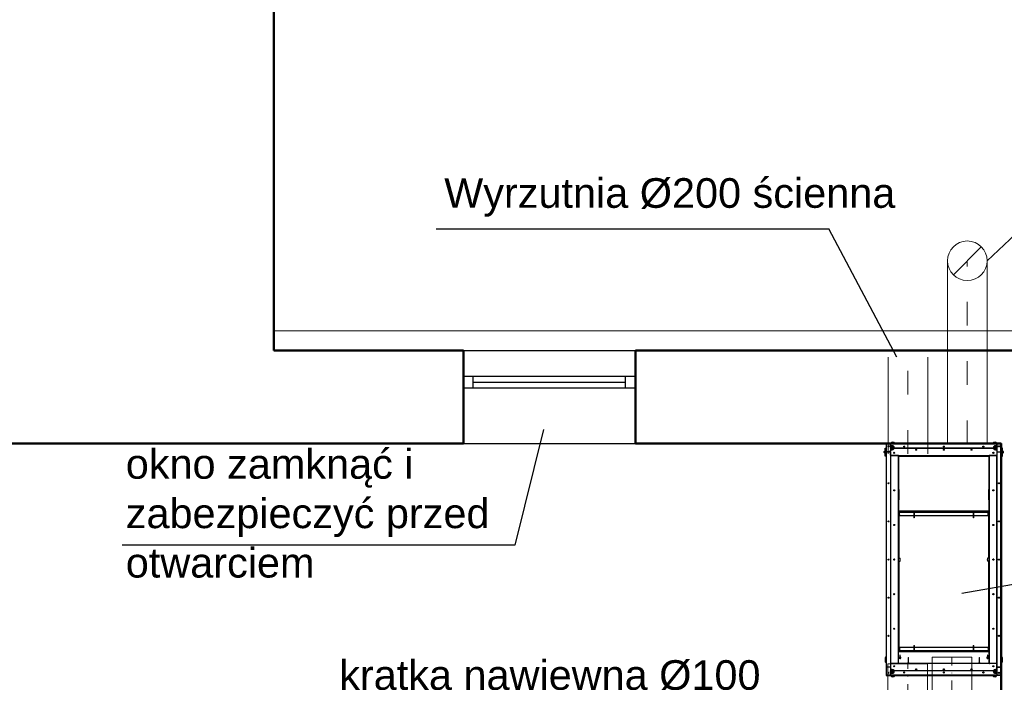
# Model space of a CAD drawing. Header units: millimetres. Extents: x 10990 to 23188, y -38075 to -27370.
# Tile 27 of 29: x 21042 to 21540, y -35871 to -35536. Entities that reach past the tile are written whole.
import ezdxf

# ---------------------------------------------------------------- set-up
doc = ezdxf.new("R2010")
doc.units = ezdxf.units.MM
doc.linetypes.add('ACAD_ISO03W100', pattern=[30, 12, -18])
doc.linetypes.add('DASHDOT', pattern=[25.4, 12.7, -6.35, 0, -6.35])
for name, color, linetype, lineweight in [('2DL_PRO_n', 90, 'Continuous', 15), ('2DS_PLS_kan', 30, 'Continuous', 25), ('CP_AXISAC', 7, 'DASHDOT', 15), ('Przekrój', 180, 'Continuous', 50)]:
    doc.layers.add(name, color=color, linetype=linetype, lineweight=lineweight)
doc.layers.add('Opis okno', color=50, linetype='Continuous')
doc.layers.add('Widokowa', color=94, linetype='Continuous')
doc.styles.add('Arial', font='arial.ttf')
doc.styles.add('CP_ATTR', font='ROMANS.SHX')

# ---------------------------------------------------------------- blocks, each defined once
blk = doc.blocks.new('*U1767')
at = {"ltscale": 0.6}
for p, q in [((0, -10), (0, 10)), ((0, 10), (80.79, 10)), ((80.79, 10), (80.79, -10)), ((80.79, -10), (0, -10))]:
    blk.add_line(p, q, dxfattribs=at)
at = {"layer": 'CP_AXISAC', "ltscale": 0.6}
blk.add_line((0, 0), (80.79, 0), dxfattribs=at)
at = {"linetype": 'ByBlock', "ltscale": 0.6, "style": 'CP_ATTR', "flags": 9}
for tag in ['NAME', 'PRODUCER', 'PRODUCT-TYPE', 'ARTICLE', 'FLOW', 'OTHER']:
    blk.add_attdef(tag, (0, 0), '', height=0.0001, dxfattribs=at)
blk = doc.blocks.new('*U1903')
at = {"ltscale": 0.6}
for p, q in [((0, -10), (0, 10)), ((0, 10), (48.6, 10)), ((48.6, 10), (48.6, -10)), ((48.6, -10), (0, -10))]:
    blk.add_line(p, q, dxfattribs=at)
at = {"layer": 'CP_AXISAC', "ltscale": 0.6}
blk.add_line((0, 0), (48.6, 0), dxfattribs=at)
at = {"linetype": 'ByBlock', "ltscale": 0.6, "style": 'CP_ATTR', "flags": 9}
for tag in ['NAME', 'PRODUCER', 'PRODUCT-TYPE', 'ARTICLE', 'FLOW', 'OTHER']:
    blk.add_attdef(tag, (0, 0), '', height=0.0001, dxfattribs=at)

msp = doc.modelspace()

# ---------------------------------------------------------------- linework, layer by layer
at = {"color": 7, "linetype": 'Continuous'}
for p, q in [((21480.67, -35750.57), (21480.67, -35750.58)), ((21480.67, -35750.58), (21480.67, -35750.62)), ((21480.67, -35750.62), (21480.74, -35750.62)), ((21480.67, -35750.62), (21480.67, -35750.69)), ((21480.67, -35750.69), (21480.67, -35754.59)), ((21480.84, -35750.4), (21482.76, -35750.4)), ((21480.84, -35750.45), (21480.84, -35750.4)), ((21480.84, -35750.45), (21480.84, -35750.52)), ((21480.84, -35750.45), (21482.61, -35750.45)), ((21480.84, -35750.52), (21482.61, -35750.52)), ((21480.84, -35750.6), (21480.84, -35750.54)), ((21480.84, -35750.54), (21482.61, -35750.54)), ((21480.84, -35754.59), (21480.84, -35750.6)), ((21481.14, -35750.54), (21481.14, -35750.52)), ((21482.61, -35750.52), (21482.61, -35750.45)), ((21482.61, -35750.45), (21482.81, -35750.45)), ((21482.81, -35750.52), (21482.61, -35750.52)), ((21482.76, -35750.4), (21482.81, -35750.4)), ((21482.81, -35750.4), (21482.81, -35750.45)), ((21482.81, -35750.45), (21482.81, -35750.52)), ((21482.81, -35750.52), (21482.91, -35750.52)), ((21482.81, -35750.74), (21482.81, -35752.14)), ((21482.91, -35750.62), (21482.91, -35750.45)), ((21536.71, -35750.45), (21482.91, -35750.45)), ((21482.91, -35751.32), (21482.91, -35750.62)), ((21482.91, -35750.62), (21536.71, -35750.62)), ((21483.09, -35750.25), (21483.09, -35750.45)), ((21484.99, -35750.25), (21483.09, -35750.25)), ((21483.17, -35750.21), (21483.17, -35750.25)), ((21483.17, -35750.21), (21484.92, -35750.21)), ((21483.6, -35749.7), (21484.48, -35749.7)), ((21484.92, -35750.25), (21484.92, -35750.21)), ((21484.99, -35750.45), (21484.99, -35750.25)), ((21534.63, -35750.25), (21534.63, -35750.45)), ((21536.53, -35750.25), (21534.63, -35750.25)), ((21534.71, -35750.21), (21534.71, -35750.25)), ((21534.71, -35750.21), (21536.46, -35750.21)), ((21535.14, -35749.7), (21536.02, -35749.7)), ((21536.46, -35750.25), (21536.46, -35750.21)), ((21536.53, -35750.45), (21536.53, -35750.25)), ((21536.71, -35750.45), (21536.71, -35750.62)), ((21536.71, -35750.52), (21536.81, -35750.52)), ((21536.71, -35751.32), (21536.71, -35750.62)), ((21536.81, -35750.45), (21536.81, -35750.4)), ((21536.81, -35750.4), (21536.86, -35750.4)), ((21536.81, -35750.52), (21536.81, -35750.45)), ((21536.81, -35750.45), (21537.01, -35750.45)), ((21537.01, -35750.52), (21536.81, -35750.52)), ((21536.81, -35752.14), (21536.81, -35750.74)), ((21538.78, -35750.4), (21536.86, -35750.4)), ((21537.01, -35750.45), (21537.01, -35750.52)), ((21537.01, -35750.45), (21538.78, -35750.45)), ((21537.01, -35750.52), (21538.78, -35750.52)), ((21537.01, -35750.54), (21538.78, -35750.54)), ((21538.48, -35750.52), (21538.48, -35750.54)), ((21538.78, -35750.45), (21538.78, -35750.4)), ((21538.78, -35750.45), (21538.78, -35750.52)), ((21538.78, -35750.54), (21538.78, -35750.6)), ((21538.78, -35750.6), (21538.78, -35754.59)), ((21538.95, -35750.62), (21538.88, -35750.62)), ((21538.95, -35750.57), (21538.95, -35750.58)), ((21538.95, -35750.62), (21538.95, -35750.58)), ((21538.95, -35750.69), (21538.95, -35750.62)), ((21538.95, -35754.59), (21538.95, -35750.69)), ((21479.57, -35754.49), (21479.97, -35754.24)), ((21479.57, -35754.99), (21479.57, -35754.49)), ((21479.97, -35755.24), (21479.57, -35754.99)), ((21479.97, -35754.24), (21480.17, -35754.24)), ((21480.17, -35755.24), (21479.97, -35755.24)), ((21480.17, -35754.24), (21480.17, -35752.74)), ((21480.17, -35752.74), (21480.67, -35752.74)), ((21480.17, -35756.74), (21480.17, -35755.24)), ((21480.67, -35754.59), (21480.67, -35754.61)), ((21480.84, -35754.59), (21480.67, -35754.59)), ((21480.67, -35754.61), (21480.67, -35863.57)), ((21480.67, -35754.61), (21480.84, -35754.61)), ((21480.74, -35754.59), (21480.74, -35754.61)), ((21480.84, -35754.59), (21482.61, -35754.59)), ((21480.84, -35863.57), (21480.84, -35754.61)), ((21482.61, -35754.61), (21480.84, -35754.61)), ((21481.14, -35754.61), (21481.14, -35754.59)), ((21482.81, -35752.89), (21482.81, -35754.39)), ((21482.81, -35754.81), (21482.81, -35863.37)), ((21482.91, -35756.32), (21482.91, -35753.71)), ((21483.74, -35751.52), (21483.11, -35751.52)), ((21483.11, -35753.51), (21483.61, -35753.51)), ((21483.34, -35752.28), (21483.74, -35752.05)), ((21483.34, -35752.28), (21483.34, -35752.75)), ((21483.74, -35752.98), (21483.34, -35752.75)), ((21483.74, -35752.05), (21484.14, -35752.28)), ((21483.74, -35752.98), (21484.14, -35752.75)), ((21484.14, -35752.75), (21484.14, -35752.28)), ((21484.74, -35752.55), (21484.74, -35752.52)), ((21534.8, -35752.85), (21484.82, -35752.85)), ((21534.68, -35752.75), (21484.94, -35752.75)), ((21486.34, -35752.75), (21486.34, -35752.85)), ((21486.74, -35752.75), (21486.74, -35752.85)), ((21487.14, -35752.85), (21487.14, -35752.75)), ((21532.48, -35752.75), (21532.48, -35752.85)), ((21532.88, -35752.85), (21532.88, -35752.75)), ((21533.28, -35752.85), (21533.28, -35752.75)), ((21534.88, -35752.52), (21534.88, -35752.55)), ((21535.48, -35752.28), (21535.88, -35752.05)), ((21535.48, -35752.28), (21535.48, -35752.75)), ((21535.88, -35752.98), (21535.48, -35752.75)), ((21536.51, -35751.52), (21535.88, -35751.52)), ((21535.88, -35752.05), (21536.28, -35752.28)), ((21535.88, -35752.98), (21536.28, -35752.75)), ((21535.88, -35753.52), (21536.51, -35753.52)), ((21536.28, -35752.75), (21536.28, -35752.28)), ((21536.71, -35753.72), (21536.71, -35756.32)), ((21536.81, -35754.39), (21536.81, -35752.89)), ((21536.81, -35863.37), (21536.81, -35754.81)), ((21537.01, -35754.59), (21538.78, -35754.59)), ((21537.01, -35754.61), (21538.78, -35754.61)), ((21538.48, -35754.59), (21538.48, -35754.61)), ((21538.95, -35754.59), (21538.78, -35754.59)), ((21538.78, -35754.61), (21538.78, -35863.57)), ((21538.78, -35754.61), (21538.95, -35754.61)), ((21538.88, -35754.61), (21538.88, -35754.59)), ((21539.45, -35752.74), (21538.95, -35752.74)), ((21538.95, -35754.59), (21538.95, -35754.61)), ((21538.95, -35863.57), (21538.95, -35754.61)), ((21539.45, -35754.24), (21539.45, -35752.74)), ((21539.65, -35754.24), (21539.45, -35754.24)), ((21539.45, -35755.24), (21539.65, -35755.24)), ((21539.45, -35756.74), (21539.45, -35755.24)), ((21540.05, -35754.49), (21539.65, -35754.24)), ((21539.65, -35755.24), (21540.05, -35754.99)), ((21540.05, -35754.99), (21540.05, -35754.49)), ((21480.67, -35756.74), (21480.17, -35756.74)), ((21482.91, -35756.82), (21482.91, -35861.36)), ((21486.77, -35756.52), (21483.11, -35756.52)), ((21486.64, -35756.62), (21483.11, -35756.62)), ((21486.34, -35756.52), (21486.34, -35756.62)), ((21486.64, -35756.62), (21486.64, -35861.56)), ((21486.64, -35756.62), (21486.81, -35756.62)), ((21486.74, -35756.62), (21486.74, -35756.52)), ((21486.74, -35756.59), (21486.79, -35756.59)), ((21486.84, -35756.52), (21486.77, -35756.52)), ((21486.79, -35756.59), (21486.79, -35756.52)), ((21486.84, -35756.59), (21486.79, -35756.59)), ((21486.81, -35756.59), (21486.81, -35756.59)), ((21486.81, -35756.76), (21486.81, -35756.59)), ((21532.81, -35756.59), (21486.81, -35756.59)), ((21486.81, -35756.76), (21532.81, -35756.76)), ((21486.81, -35756.76), (21486.81, -35773.54)), ((21486.82, -35756.31), (21486.86, -35756.31)), ((21486.82, -35756.47), (21486.82, -35756.31)), ((21486.82, -35756.32), (21486.84, -35756.32)), ((21486.84, -35756.32), (21486.84, -35756.52)), ((21486.84, -35756.32), (21486.86, -35756.32)), ((21486.84, -35756.59), (21486.84, -35756.52)), ((21486.86, -35756.52), (21486.84, -35756.52)), ((21486.86, -35756.59), (21486.84, -35756.59)), ((21486.86, -35756.31), (21486.86, -35756.42)), ((21486.86, -35756.42), (21532.76, -35756.42)), ((21486.86, -35756.42), (21486.86, -35756.59)), ((21532.76, -35756.59), (21486.86, -35756.59)), ((21487.31, -35756.59), (21487.31, -35756.59)), ((21532.31, -35756.59), (21532.31, -35756.59)), ((21532.76, -35756.31), (21532.8, -35756.31)), ((21532.76, -35756.42), (21532.76, -35756.31)), ((21532.76, -35756.32), (21532.78, -35756.32)), ((21532.76, -35756.59), (21532.76, -35756.42)), ((21532.78, -35756.52), (21532.76, -35756.52)), ((21532.78, -35756.59), (21532.76, -35756.59)), ((21532.78, -35756.52), (21532.78, -35756.32)), ((21532.78, -35756.32), (21532.8, -35756.32)), ((21532.78, -35756.59), (21532.78, -35756.52)), ((21532.85, -35756.52), (21532.78, -35756.52)), ((21532.83, -35756.59), (21532.78, -35756.59)), ((21532.8, -35756.31), (21532.8, -35756.47)), ((21532.81, -35756.59), (21532.81, -35756.59)), ((21532.81, -35756.59), (21532.81, -35756.76)), ((21532.81, -35756.62), (21532.98, -35756.62)), ((21532.81, -35773.54), (21532.81, -35756.76)), ((21532.83, -35756.52), (21532.83, -35756.59)), ((21532.88, -35756.59), (21532.83, -35756.59)), ((21536.51, -35756.52), (21532.85, -35756.52)), ((21532.88, -35756.52), (21532.88, -35756.62)), ((21532.98, -35861.56), (21532.98, -35756.62)), ((21536.51, -35756.62), (21532.98, -35756.62)), ((21533.28, -35756.62), (21533.28, -35756.52)), ((21536.71, -35861.36), (21536.71, -35756.82)), ((21538.95, -35756.74), (21539.45, -35756.74)), ((21486.81, -35778.94), (21486.81, -35773.54)), ((21486.81, -35773.74), (21486.98, -35773.74)), ((21486.85, -35773.74), (21486.85, -35773.62)), ((21487.21, -35773.64), (21486.91, -35773.64)), ((21486.95, -35773.64), (21486.95, -35773.74)), ((21486.98, -35773.74), (21486.98, -35778.74)), ((21487.21, -35773.74), (21486.98, -35773.74)), ((21487.21, -35773.74), (21487.21, -35773.64)), ((21532.41, -35773.64), (21532.41, -35773.74)), ((21532.71, -35773.64), (21532.41, -35773.64)), ((21532.41, -35773.74), (21532.64, -35773.74)), ((21532.64, -35778.74), (21532.64, -35773.74)), ((21532.64, -35773.74), (21532.81, -35773.74)), ((21532.71, -35773.74), (21532.71, -35773.64)), ((21532.81, -35773.54), (21532.81, -35778.94)), ((21486.98, -35778.74), (21486.81, -35778.74)), ((21486.81, -35778.94), (21486.81, -35784.67)), ((21486.85, -35778.86), (21486.85, -35778.74)), ((21487.21, -35778.84), (21486.91, -35778.84)), ((21486.95, -35778.74), (21486.95, -35778.84)), ((21487.21, -35778.74), (21486.98, -35778.74)), ((21487.21, -35778.84), (21487.21, -35778.74)), ((21532.64, -35778.74), (21532.41, -35778.74)), ((21532.41, -35778.74), (21532.41, -35778.84)), ((21532.41, -35778.84), (21532.71, -35778.84)), ((21532.81, -35778.74), (21532.64, -35778.74)), ((21532.71, -35778.84), (21532.71, -35778.74)), ((21532.81, -35784.67), (21532.81, -35778.94)), ((21532.81, -35784.67), (21486.81, -35784.67)), ((21486.81, -35784.83), (21486.81, -35784.67)), ((21486.81, -35861.56), (21486.81, -35784.83)), ((21486.81, -35784.84), (21532.81, -35784.84)), ((21486.81, -35784.85), (21487.31, -35784.85)), ((21486.81, -35784.87), (21487.31, -35784.87)), ((21487.06, -35785.21), (21487.06, -35808.34)), ((21487.31, -35785.21), (21487.06, -35785.21)), ((21487.31, -35785.04), (21487.31, -35784.84)), ((21487.61, -35785.04), (21487.31, -35785.04)), ((21487.31, -35785.04), (21487.31, -35785.24)), ((21487.31, -35786.54), (21487.31, -35785.24)), ((21494.7, -35785.24), (21487.31, -35785.24)), ((21487.61, -35784.84), (21487.61, -35785.04)), ((21487.61, -35785.04), (21532.01, -35785.04)), ((21494.7, -35785.2), (21494.7, -35787.68)), ((21494.81, -35785.2), (21494.7, -35785.2)), ((21494.92, -35785.2), (21494.81, -35785.2)), ((21494.92, -35787.68), (21494.92, -35785.2)), ((21524.7, -35785.24), (21494.92, -35785.24)), ((21524.7, -35785.2), (21524.7, -35787.68)), ((21524.81, -35785.2), (21524.7, -35785.2)), ((21524.92, -35785.2), (21524.81, -35785.2)), ((21524.92, -35787.68), (21524.92, -35785.2)), ((21532.31, -35785.24), (21524.92, -35785.24)), ((21532.01, -35785.04), (21532.01, -35784.84)), ((21532.31, -35785.04), (21532.01, -35785.04)), ((21532.31, -35784.84), (21532.31, -35785.04)), ((21532.31, -35784.85), (21532.81, -35784.85)), ((21532.31, -35784.87), (21532.81, -35784.87)), ((21532.31, -35785.24), (21532.31, -35785.04)), ((21532.56, -35785.21), (21532.31, -35785.21)), ((21532.31, -35786.54), (21532.31, -35785.24)), ((21532.56, -35808.34), (21532.56, -35785.21)), ((21532.81, -35784.67), (21532.81, -35784.83)), ((21532.81, -35784.83), (21532.81, -35861.56)), ((21487.61, -35786.84), (21494.7, -35786.84)), ((21494.7, -35787.68), (21494.76, -35787.9)), ((21494.7, -35787.68), (21494.92, -35787.68)), ((21494.86, -35787.9), (21494.76, -35787.9)), ((21494.86, -35787.9), (21494.92, -35787.68)), ((21494.92, -35786.84), (21524.7, -35786.84)), ((21524.7, -35787.68), (21524.76, -35787.9)), ((21524.7, -35787.68), (21524.92, -35787.68)), ((21524.86, -35787.9), (21524.76, -35787.9)), ((21524.86, -35787.9), (21524.92, -35787.68)), ((21524.92, -35786.84), (21532.01, -35786.84)), ((21484.93, -35808.98), (21484.56, -35808.98)), ((21484.56, -35809.2), (21484.93, -35809.2)), ((21486.81, -35808.34), (21487.53, -35808.34)), ((21486.81, -35809.84), (21487.53, -35809.84)), ((21487.06, -35809.84), (21487.06, -35855.21)), ((21487.53, -35808.34), (21487.53, -35809.84)), ((21487.53, -35808.34), (21487.65, -35808.34)), ((21487.53, -35809.84), (21487.65, -35809.84)), ((21487.81, -35809.03), (21487.81, -35809.14)), ((21531.81, -35809.14), (21531.81, -35809.03)), ((21532.09, -35808.34), (21531.97, -35808.34)), ((21532.09, -35809.84), (21531.97, -35809.84)), ((21532.09, -35809.84), (21532.09, -35808.34)), ((21532.81, -35808.34), (21532.09, -35808.34)), ((21532.81, -35809.84), (21532.09, -35809.84)), ((21532.56, -35855.21), (21532.56, -35809.84)), ((21535.07, -35808.98), (21534.7, -35808.98)), ((21534.7, -35809.2), (21535.07, -35809.2)), ((21486.81, -35838.35), (21487.06, -35838.35)), ((21487.06, -35838.48), (21486.81, -35838.48)), ((21486.84, -35838.48), (21486.84, -35855.61)), ((21532.56, -35838.35), (21532.81, -35838.35)), ((21532.81, -35838.48), (21532.56, -35838.48)), ((21532.78, -35855.61), (21532.78, -35838.48)), ((21486.84, -35855.71), (21486.84, -35855.76)), ((21486.86, -35855.59), (21532.76, -35855.59)), ((21486.86, -35855.59), (21486.86, -35855.68)), ((21486.86, -35861.46), (21486.86, -35855.68)), ((21532.76, -35855.68), (21486.86, -35855.68)), ((21487.06, -35855.21), (21487.31, -35855.21)), ((21487.31, -35853.89), (21487.31, -35855.19)), ((21487.31, -35855.19), (21487.31, -35855.39)), ((21487.31, -35855.19), (21494.7, -35855.19)), ((21487.31, -35855.59), (21487.31, -35855.39)), ((21487.31, -35855.39), (21487.61, -35855.39)), ((21494.7, -35853.59), (21487.61, -35853.59)), ((21487.61, -35855.39), (21487.61, -35855.59)), ((21532.01, -35855.39), (21487.61, -35855.39)), ((21494.76, -35852.53), (21494.7, -35852.74)), ((21494.7, -35852.74), (21494.7, -35855.23)), ((21494.92, -35852.74), (21494.7, -35852.74)), ((21494.7, -35855.23), (21494.92, -35855.23)), ((21494.76, -35852.53), (21494.86, -35852.53)), ((21494.92, -35852.74), (21494.86, -35852.53)), ((21494.86, -35852.53), (21494.86, -35852.53)), ((21494.92, -35855.23), (21494.92, -35852.74)), ((21524.7, -35853.59), (21494.92, -35853.59)), ((21494.92, -35855.19), (21524.7, -35855.19)), ((21524.76, -35852.53), (21524.7, -35852.74)), ((21524.7, -35852.74), (21524.7, -35855.23)), ((21524.92, -35852.74), (21524.7, -35852.74)), ((21524.7, -35855.23), (21524.92, -35855.23)), ((21524.76, -35852.53), (21524.86, -35852.53)), ((21524.92, -35852.74), (21524.86, -35852.53)), ((21524.86, -35852.53), (21524.86, -35852.53)), ((21524.92, -35855.23), (21524.92, -35852.74)), ((21532.01, -35853.59), (21524.92, -35853.59)), ((21524.92, -35855.19), (21532.31, -35855.19)), ((21532.01, -35855.59), (21532.01, -35855.39)), ((21532.01, -35855.39), (21532.31, -35855.39)), ((21532.31, -35853.89), (21532.31, -35855.19)), ((21532.31, -35855.39), (21532.31, -35855.19)), ((21532.31, -35855.21), (21532.56, -35855.21)), ((21532.31, -35855.39), (21532.31, -35855.59)), ((21532.76, -35855.68), (21532.76, -35855.59)), ((21532.76, -35861.46), (21532.76, -35855.68)), ((21532.78, -35855.76), (21532.78, -35855.71)), ((21480.47, -35858.39), (21480.27, -35858.59)), ((21480.27, -35860.99), (21480.27, -35858.59)), ((21480.67, -35858.39), (21480.47, -35858.39)), ((21480.47, -35861.19), (21480.47, -35858.39)), ((21487.55, -35857.62), (21487.55, -35858.67)), ((21487.62, -35857.5), (21487.57, -35857.57)), ((21487.75, -35857.57), (21487.7, -35857.5)), ((21487.77, -35858.67), (21487.77, -35857.62)), ((21491.76, -35858.66), (21491.7, -35858.87)), ((21491.7, -35858.87), (21491.7, -35861.36)), ((21491.92, -35858.87), (21491.7, -35858.87)), ((21491.76, -35858.66), (21491.86, -35858.66)), ((21491.92, -35858.87), (21491.86, -35858.66)), ((21491.86, -35858.66), (21491.86, -35858.66)), ((21491.92, -35861.36), (21491.92, -35858.87)), ((21527.76, -35858.66), (21527.7, -35858.87)), ((21527.7, -35858.87), (21527.7, -35861.36)), ((21527.92, -35858.87), (21527.7, -35858.87)), ((21527.76, -35858.66), (21527.86, -35858.66)), ((21527.92, -35858.87), (21527.86, -35858.66)), ((21527.86, -35858.66), (21527.86, -35858.66)), ((21527.92, -35861.36), (21527.92, -35858.87)), ((21531.85, -35857.62), (21531.85, -35858.67)), ((21531.92, -35857.5), (21531.87, -35857.57)), ((21532.05, -35857.57), (21532, -35857.5)), ((21532.07, -35858.67), (21532.07, -35857.62)), ((21539.15, -35858.39), (21538.95, -35858.39)), ((21539.35, -35858.59), (21539.15, -35858.39)), ((21539.15, -35858.39), (21539.15, -35859.79)), ((21539.15, -35859.79), (21539.15, -35861.19)), ((21539.35, -35858.59), (21539.35, -35859.79)), ((21539.35, -35859.79), (21539.35, -35860.99)), ((21480.27, -35860.99), (21480.47, -35861.19)), ((21480.47, -35861.19), (21480.67, -35861.19)), ((21480.84, -35863.57), (21480.67, -35863.57)), ((21480.67, -35863.57), (21480.67, -35863.59)), ((21480.67, -35863.59), (21480.67, -35867.49)), ((21480.67, -35863.59), (21480.84, -35863.59)), ((21480.74, -35863.57), (21480.74, -35863.59)), ((21482.61, -35863.57), (21480.84, -35863.57)), ((21480.84, -35867.57), (21480.84, -35863.59)), ((21482.61, -35863.59), (21480.84, -35863.59)), ((21481.14, -35863.59), (21481.14, -35863.57)), ((21482.81, -35863.79), (21482.81, -35865.28)), ((21482.91, -35861.86), (21482.91, -35864.46)), ((21483.11, -35861.56), (21486.64, -35861.56)), ((21486.77, -35861.66), (21483.11, -35861.66)), ((21483.74, -35864.66), (21483.11, -35864.66)), ((21483.34, -35865.42), (21483.74, -35865.19)), ((21483.34, -35865.42), (21483.34, -35865.89)), ((21483.74, -35865.19), (21484.14, -35865.42)), ((21484.14, -35865.89), (21484.14, -35865.42)), ((21484.74, -35865.66), (21484.74, -35865.63)), ((21534.8, -35865.33), (21484.82, -35865.33)), ((21534.68, -35865.43), (21484.94, -35865.43)), ((21486.34, -35861.56), (21486.34, -35861.66)), ((21486.34, -35865.33), (21486.34, -35865.43)), ((21486.81, -35861.56), (21486.64, -35861.56)), ((21486.74, -35861.66), (21486.74, -35861.56)), ((21486.74, -35861.59), (21486.79, -35861.59)), ((21486.74, -35865.33), (21486.74, -35865.43)), ((21486.77, -35861.66), (21486.84, -35861.66)), ((21486.79, -35861.66), (21486.79, -35861.59)), ((21486.79, -35861.59), (21486.84, -35861.59)), ((21486.81, -35861.49), (21486.85, -35861.51)), ((21486.81, -35861.49), (21486.86, -35861.49)), ((21486.81, -35861.56), (21486.81, -35861.59)), ((21486.82, -35861.86), (21486.82, -35861.71)), ((21486.86, -35861.86), (21486.82, -35861.86)), ((21486.84, -35861.86), (21486.82, -35861.86)), ((21486.84, -35861.59), (21486.84, -35861.66)), ((21486.84, -35861.59), (21486.86, -35861.59)), ((21486.84, -35861.66), (21486.86, -35861.66)), ((21486.84, -35861.66), (21486.84, -35861.86)), ((21486.86, -35861.86), (21486.84, -35861.86)), ((21486.86, -35861.46), (21486.86, -35861.52)), ((21486.86, -35861.46), (21491.46, -35861.46)), ((21486.86, -35861.59), (21486.86, -35861.52)), ((21486.86, -35861.52), (21487.36, -35861.52)), ((21486.86, -35861.59), (21532.76, -35861.59)), ((21486.86, -35861.59), (21486.86, -35861.76)), ((21486.86, -35861.76), (21486.86, -35861.86)), ((21532.76, -35861.76), (21486.86, -35861.76)), ((21487.14, -35865.43), (21487.14, -35865.33)), ((21487.36, -35861.52), (21487.36, -35861.59)), ((21487.36, -35861.52), (21532.26, -35861.52)), ((21491.7, -35861.36), (21491.92, -35861.36)), ((21492.16, -35861.46), (21527.46, -35861.46)), ((21527.7, -35861.36), (21527.92, -35861.36)), ((21528.16, -35861.46), (21532.76, -35861.46)), ((21532.26, -35861.59), (21532.26, -35861.52)), ((21532.26, -35861.52), (21532.76, -35861.52)), ((21532.48, -35865.33), (21532.48, -35865.43)), ((21532.76, -35861.52), (21532.76, -35861.46)), ((21532.76, -35861.49), (21532.81, -35861.49)), ((21532.76, -35861.52), (21532.76, -35861.59)), ((21532.76, -35861.76), (21532.76, -35861.59)), ((21532.76, -35861.59), (21532.78, -35861.59)), ((21532.76, -35861.66), (21532.78, -35861.66)), ((21532.76, -35861.86), (21532.76, -35861.76)), ((21532.8, -35861.86), (21532.76, -35861.86)), ((21532.78, -35861.86), (21532.76, -35861.86)), ((21532.77, -35861.51), (21532.81, -35861.49)), ((21532.78, -35861.59), (21532.78, -35861.66)), ((21532.78, -35861.59), (21532.83, -35861.59)), ((21532.78, -35861.86), (21532.78, -35861.66)), ((21532.78, -35861.66), (21532.85, -35861.66)), ((21532.8, -35861.86), (21532.78, -35861.86)), ((21532.8, -35861.71), (21532.8, -35861.86)), ((21532.98, -35861.56), (21532.81, -35861.56)), ((21532.81, -35861.56), (21532.81, -35861.59)), ((21532.83, -35861.59), (21532.83, -35861.66)), ((21532.88, -35861.59), (21532.83, -35861.59)), ((21536.51, -35861.66), (21532.85, -35861.66)), ((21532.88, -35861.56), (21532.88, -35861.66)), ((21532.88, -35865.43), (21532.88, -35865.33)), ((21532.98, -35861.56), (21536.51, -35861.56)), ((21533.28, -35861.66), (21533.28, -35861.56)), ((21533.28, -35865.43), (21533.28, -35865.33)), ((21534.88, -35865.63), (21534.88, -35865.66)), ((21535.48, -35865.42), (21535.88, -35865.19)), ((21535.48, -35865.42), (21535.48, -35865.89)), ((21536.51, -35864.66), (21535.88, -35864.66)), ((21535.88, -35865.19), (21536.28, -35865.42)), ((21536.28, -35865.89), (21536.28, -35865.42)), ((21536.71, -35864.46), (21536.71, -35861.86)), ((21536.81, -35865.28), (21536.81, -35863.79)), ((21537.01, -35863.57), (21538.78, -35863.57)), ((21538.78, -35863.59), (21537.01, -35863.59)), ((21538.48, -35863.57), (21538.48, -35863.59)), ((21538.95, -35863.57), (21538.78, -35863.57)), ((21538.78, -35863.59), (21538.78, -35867.57)), ((21538.78, -35863.59), (21538.95, -35863.59)), ((21538.88, -35863.59), (21538.88, -35863.57)), ((21538.95, -35861.19), (21539.15, -35861.19)), ((21538.95, -35863.59), (21538.95, -35863.57)), ((21538.95, -35867.49), (21538.95, -35863.59)), ((21539.15, -35861.19), (21539.35, -35860.99)), ((21480.67, -35867.49), (21480.67, -35867.56)), ((21480.67, -35867.56), (21480.74, -35867.56)), ((21480.67, -35867.56), (21480.67, -35867.59)), ((21480.67, -35867.61), (21480.67, -35867.59)), ((21480.84, -35867.64), (21480.84, -35867.57)), ((21482.61, -35867.64), (21480.84, -35867.64)), ((21480.84, -35867.73), (21480.84, -35867.66)), ((21482.61, -35867.66), (21480.84, -35867.66)), ((21482.61, -35867.73), (21480.84, -35867.73)), ((21480.84, -35867.73), (21480.84, -35867.78)), ((21480.84, -35867.78), (21482.76, -35867.78)), ((21481.14, -35867.66), (21481.14, -35867.64)), ((21482.61, -35867.73), (21482.61, -35867.66)), ((21482.61, -35867.66), (21482.81, -35867.66)), ((21482.81, -35867.73), (21482.61, -35867.73)), ((21482.81, -35867.78), (21482.76, -35867.78)), ((21482.81, -35866.03), (21482.81, -35867.44)), ((21482.81, -35867.66), (21482.81, -35867.73)), ((21482.91, -35867.66), (21482.81, -35867.66)), ((21482.81, -35867.73), (21482.81, -35867.78)), ((21482.91, -35866.86), (21482.91, -35867.56)), ((21482.91, -35867.73), (21482.91, -35867.56)), ((21536.71, -35867.56), (21482.91, -35867.56)), ((21482.91, -35867.73), (21536.71, -35867.73)), ((21483.09, -35867.73), (21483.09, -35867.93)), ((21483.09, -35867.93), (21484.99, -35867.93)), ((21483.11, -35866.66), (21483.74, -35866.66)), ((21483.17, -35867.93), (21483.17, -35867.96)), ((21483.71, -35867.96), (21483.17, -35867.96)), ((21483.74, -35866.12), (21483.34, -35865.89)), ((21483.87, -35868.48), (21483.6, -35868.48)), ((21484.92, -35867.96), (21483.71, -35867.96)), ((21483.74, -35866.12), (21484.14, -35865.89)), ((21484.48, -35868.48), (21483.87, -35868.48)), ((21484.92, -35867.96), (21484.92, -35867.93)), ((21484.99, -35867.93), (21484.99, -35867.73)), ((21534.63, -35867.73), (21534.63, -35867.93)), ((21534.63, -35867.93), (21536.53, -35867.93)), ((21534.71, -35867.93), (21534.71, -35867.96)), ((21535.25, -35867.96), (21534.71, -35867.96)), ((21535.41, -35868.48), (21535.14, -35868.48)), ((21536.46, -35867.96), (21535.25, -35867.96)), ((21536.02, -35868.48), (21535.41, -35868.48)), ((21535.88, -35866.12), (21535.48, -35865.89)), ((21535.88, -35866.12), (21536.28, -35865.89)), ((21535.88, -35866.66), (21536.51, -35866.66)), ((21536.46, -35867.96), (21536.46, -35867.93)), ((21536.53, -35867.93), (21536.53, -35867.73)), ((21536.71, -35866.86), (21536.71, -35867.56)), ((21536.71, -35867.56), (21536.71, -35867.73)), ((21536.81, -35867.66), (21536.71, -35867.66)), ((21536.81, -35867.44), (21536.81, -35866.03)), ((21536.81, -35867.73), (21536.81, -35867.66)), ((21536.81, -35867.66), (21537.01, -35867.66)), ((21537.01, -35867.73), (21536.81, -35867.73)), ((21536.81, -35867.78), (21536.81, -35867.73)), ((21536.86, -35867.78), (21536.81, -35867.78)), ((21538.78, -35867.78), (21536.86, -35867.78)), ((21538.78, -35867.64), (21537.01, -35867.64)), ((21537.01, -35867.66), (21537.01, -35867.73)), ((21538.78, -35867.66), (21537.01, -35867.66)), ((21538.78, -35867.73), (21537.01, -35867.73)), ((21538.48, -35867.64), (21538.48, -35867.66)), ((21538.78, -35867.57), (21538.78, -35867.64)), ((21538.78, -35867.73), (21538.78, -35867.66)), ((21538.78, -35867.73), (21538.78, -35867.78)), ((21538.95, -35867.56), (21538.88, -35867.56)), ((21538.95, -35867.56), (21538.95, -35867.49)), ((21538.95, -35867.59), (21538.95, -35867.56)), ((21538.95, -35867.61), (21538.95, -35867.59))]:
    msp.add_line(p, q, dxfattribs=at)
at = {"color": 7, "linetype": 'Continuous', "flags": 128}
for points in [[(21480.72, -35754.59), (21480.72, -35754.59), (21480.74, -35754.6)], [(21538.88, -35754.6), (21538.9, -35754.59), (21538.9, -35754.59)], [(21486.81, -35855.64), (21486.84, -35855.62), (21486.86, -35855.6)], [(21486.86, -35855.77), (21486.82, -35855.75), (21486.81, -35855.75)], [(21532.76, -35855.6), (21532.79, -35855.62), (21532.81, -35855.64)], [(21532.81, -35855.75), (21532.81, -35855.75), (21532.76, -35855.77)], [(21487.55, -35858.38), (21487.54, -35858.38), (21487.43, -35858.43), (21487.34, -35858.51), (21487.28, -35858.6), (21487.25, -35858.71), (21487.26, -35858.82), (21487.3, -35858.93), (21487.38, -35859.02), (21487.48, -35859.08), (21487.6, -35859.11), (21487.72, -35859.11), (21487.84, -35859.08), (21487.94, -35859.02), (21488.02, -35858.93), (21488.07, -35858.82), (21488.07, -35858.71), (21488.05, -35858.6), (21487.99, -35858.51), (21487.89, -35858.43), (21487.78, -35858.38), (21487.77, -35858.38)], [(21487.66, -35857.58), (21487.68, -35857.57), (21487.7, -35857.56), (21487.71, -35857.55), (21487.71, -35857.53), (21487.71, -35857.51), (21487.7, -35857.5), (21487.68, -35857.49), (21487.66, -35857.49), (21487.64, -35857.49), (21487.63, -35857.5), (21487.61, -35857.51), (21487.61, -35857.53), (21487.61, -35857.55), (21487.63, -35857.56), (21487.64, -35857.57), (21487.66, -35857.58)], [(21531.85, -35858.38), (21531.84, -35858.38), (21531.73, -35858.43), (21531.64, -35858.51), (21531.58, -35858.6), (21531.55, -35858.71), (21531.56, -35858.82), (21531.6, -35858.93), (21531.68, -35859.02), (21531.78, -35859.08), (21531.9, -35859.11), (21532.02, -35859.11), (21532.14, -35859.08), (21532.24, -35859.02), (21532.32, -35858.93), (21532.37, -35858.82), (21532.37, -35858.71), (21532.35, -35858.6), (21532.29, -35858.51), (21532.19, -35858.43), (21532.08, -35858.38), (21532.07, -35858.38)], [(21531.96, -35857.58), (21531.98, -35857.57), (21532, -35857.56), (21532.01, -35857.55), (21532.01, -35857.53), (21532.01, -35857.51), (21532, -35857.5), (21531.98, -35857.49), (21531.96, -35857.49), (21531.94, -35857.49), (21531.93, -35857.5), (21531.91, -35857.51), (21531.91, -35857.53), (21531.91, -35857.55), (21531.93, -35857.56), (21531.94, -35857.57), (21531.96, -35857.58)], [(21480.74, -35863.57), (21480.72, -35863.59), (21480.72, -35863.59)], [(21538.9, -35863.59), (21538.9, -35863.59), (21538.88, -35863.57)]]:
    msp.add_lwpolyline(points, dxfattribs=at)
at = {"color": 7, "linetype": 'Continuous'}
for centre, radius in [((21480.07, -35754.74), 0.2), ((21481.87, -35751.79), 0.275), ((21481.87, -35751.79), 0.265), ((21481.87, -35751.79), 0.215), ((21483.74, -35752.52), 0.8), ((21483.74, -35752.52), 0.7), ((21484.74, -35755.09), 0.275), ((21484.74, -35755.09), 0.215), ((21489.81, -35751.95), 0.275), ((21489.81, -35751.95), 0.215), ((21495.81, -35753.52), 0.275), ((21495.81, -35753.52), 0.215), ((21509.81, -35751.95), 0.275), ((21509.81, -35753.52), 0.275), ((21509.81, -35751.95), 0.215), ((21509.81, -35753.52), 0.215), ((21523.81, -35753.52), 0.275), ((21523.81, -35753.52), 0.215), ((21529.81, -35751.95), 0.275), ((21529.81, -35751.95), 0.215), ((21534.88, -35755.09), 0.275), ((21534.88, -35755.09), 0.215), ((21535.88, -35752.52), 0.8), ((21535.88, -35752.52), 0.7), ((21537.75, -35751.79), 0.275), ((21537.75, -35751.79), 0.265), ((21537.75, -35751.79), 0.215), ((21539.55, -35754.74), 0.2), ((21481.87, -35770.49), 0.275), ((21481.87, -35770.49), 0.215), ((21537.75, -35770.49), 0.275), ((21537.75, -35770.49), 0.215), ((21484.74, -35774.09), 0.275), ((21484.74, -35774.09), 0.215), ((21534.88, -35774.09), 0.275), ((21534.88, -35774.09), 0.215), ((21481.87, -35789.79), 0.275), ((21481.87, -35789.79), 0.215), ((21537.75, -35789.79), 0.275), ((21537.75, -35789.79), 0.215), ((21484.74, -35791.59), 0.275), ((21484.74, -35791.59), 0.215), ((21534.88, -35791.59), 0.275), ((21534.88, -35791.59), 0.215), ((21481.87, -35809.09), 0.275), ((21481.87, -35809.09), 0.215), ((21484.74, -35809.09), 0.275), ((21484.74, -35809.09), 0.215), ((21534.88, -35809.09), 0.275), ((21534.88, -35809.09), 0.215), ((21537.75, -35809.09), 0.275), ((21537.75, -35809.09), 0.215), ((21481.87, -35828.39), 0.275), ((21481.87, -35828.39), 0.215), ((21484.74, -35826.59), 0.275), ((21484.74, -35826.59), 0.215), ((21534.88, -35826.59), 0.275), ((21534.88, -35826.59), 0.215), ((21537.75, -35828.39), 0.275), ((21537.75, -35828.39), 0.215), ((21484.74, -35844.09), 0.275), ((21484.74, -35844.09), 0.215), ((21534.88, -35844.09), 0.275), ((21534.88, -35844.09), 0.215), ((21481.87, -35847.69), 0.275), ((21481.87, -35847.69), 0.215), ((21537.75, -35847.69), 0.275), ((21537.75, -35847.69), 0.215), ((21483.74, -35865.66), 0.8), ((21483.74, -35865.66), 0.7), ((21484.74, -35863.09), 0.275), ((21484.74, -35863.09), 0.215), ((21495.81, -35864.66), 0.275), ((21495.81, -35864.66), 0.215), ((21509.81, -35864.66), 0.275), ((21509.81, -35864.66), 0.215), ((21523.81, -35864.66), 0.275), ((21523.81, -35864.66), 0.215), ((21534.88, -35863.09), 0.275), ((21534.88, -35863.09), 0.215), ((21535.88, -35865.66), 0.8), ((21535.88, -35865.66), 0.7), ((21481.87, -35866.39), 0.275), ((21481.87, -35866.39), 0.265), ((21481.87, -35866.39), 0.215), ((21489.81, -35866.23), 0.275), ((21489.81, -35866.23), 0.215), ((21509.81, -35866.23), 0.275), ((21509.81, -35866.23), 0.215), ((21529.81, -35866.23), 0.275), ((21529.81, -35866.23), 0.215), ((21537.75, -35866.39), 0.275), ((21537.75, -35866.39), 0.265), ((21537.75, -35866.39), 0.215)]:
    msp.add_circle(centre, radius, dxfattribs=at)
for centre, radius, start, end in [((21480.84, -35750.57), 0.17, 90, 180), ((21480.84, -35750.62), 0.17, 90, 180), ((21480.86, -35750.85), 0.255, 94.8295, 138.7623), ((21480.84, -35750.62), 0.1, 90, 180), ((21482.61, -35750.74), 0.2, 0, 90), ((21482.76, -35750.45), 0.05, 0, 90), ((21484.04, -35750.51), 0.927, 118.1759, 160.7969), ((21484.04, -35750.51), 0.927, 19.2031, 61.8241), ((21535.58, -35750.51), 0.927, 118.1759, 160.7969), ((21535.58, -35750.51), 0.927, 19.2031, 61.8241), ((21536.86, -35750.45), 0.05, 90, 180), ((21537.01, -35750.74), 0.2, 90, 180), ((21538.78, -35750.57), 0.17, 0, 90), ((21538.78, -35750.62), 0.17, 0, 90), ((21538.78, -35750.62), 0.1, 0, 90), ((21538.76, -35750.85), 0.255, 41.2377, 85.1705), ((21482.61, -35754.39), 0.2, 270, 0), ((21482.61, -35754.81), 0.2, 0, 90), ((21483.74, -35752.52), 1, 158.9605, 201.0395), ((21482.76, -35752.14), 0.05, 338.9605, 0), ((21482.76, -35752.89), 0.05, 0, 21.0395), ((21483.11, -35751.32), 0.2, 180, 270), ((21483.11, -35753.71), 0.2, 90, 180), ((21483.74, -35752.52), 0.401, 120, 180), ((21483.74, -35752.52), 0.401, 180, 240), ((21483.74, -35752.52), 0.401, 60, 120), ((21483.74, -35752.52), 0.401, 240, 300), ((21483.74, -35752.52), 1, 262.6838, 333.7897), ((21483.74, -35752.52), 1, 0, 90), ((21483.74, -35752.52), 0.401, 0, 60), ((21483.74, -35752.52), 0.401, 300, 0), ((21484.82, -35753.05), 0.2, 90, 153.7897), ((21484.94, -35752.55), 0.2, 180, 270), ((21534.68, -35752.55), 0.2, 270, 0), ((21534.8, -35753.05), 0.2, 26.2103, 90), ((21535.88, -35752.52), 1, 90, 180), ((21535.88, -35752.52), 1, 206.2103, 270), ((21535.88, -35752.52), 0.401, 120, 180), ((21535.88, -35752.52), 0.401, 180, 240), ((21535.88, -35752.52), 0.401, 60, 120), ((21535.88, -35752.52), 0.401, 240, 300), ((21535.88, -35752.52), 0.401, 0, 60), ((21535.88, -35752.52), 0.401, 300, 0), ((21536.51, -35751.32), 0.2, 270, 0), ((21536.51, -35753.72), 0.2, 0, 90), ((21536.86, -35752.14), 0.05, 180, 201.0395), ((21535.88, -35752.52), 1, 338.9605, 21.0395), ((21536.86, -35752.89), 0.05, 158.9605, 180), ((21537.01, -35754.39), 0.2, 180, 270), ((21537.01, -35754.81), 0.2, 90, 180), ((21483.11, -35756.32), 0.2, 180, 270), ((21483.11, -35756.82), 0.2, 90, 180), ((21486.77, -35756.47), 0.05, 270, 0), ((21532.85, -35756.47), 0.05, 180, 270), ((21536.51, -35756.32), 0.2, 270, 0), ((21536.51, -35756.82), 0.2, 0, 90), ((21486.91, -35773.54), 0.1, 180, 270), ((21532.71, -35773.54), 0.1, 270, 0), ((21486.91, -35778.94), 0.1, 90, 180), ((21532.71, -35778.94), 0.1, 0, 90), ((21494.81, -35784.62), 0.59, 225.3997, 259.3596), ((21494.81, -35784.62), 0.59, 280.6404, 314.6003), ((21524.81, -35784.62), 0.59, 225.3997, 259.3596), ((21524.81, -35784.62), 0.59, 280.6404, 314.6003), ((21487.61, -35786.54), 0.3, 180, 270), ((21532.01, -35786.54), 0.3, 270, 0), ((21486.02, -35809.08), 1.79, 1.4177, 24.4649), ((21486.02, -35809.1), 1.79, 335.5351, 358.5823), ((21533.6, -35809.08), 1.79, 155.5351, 178.5823), ((21533.6, -35809.1), 1.79, 181.4177, 204.4649), ((21486.93, -35855.76), 0.1, 134.427, 180), ((21487.61, -35853.89), 0.3, 90, 180), ((21494.81, -35855.81), 0.59, 100.6404, 134.6003), ((21494.81, -35855.81), 0.59, 45.3997, 79.3596), ((21524.81, -35855.81), 0.59, 100.6404, 134.6003), ((21524.81, -35855.81), 0.59, 45.3997, 79.3596), ((21532.01, -35853.89), 0.3, 0, 90), ((21532.69, -35855.76), 0.1, 0, 45.573), ((21487.65, -35857.62), 0.0989, 144.7623, 274.9054), ((21487.66, -35858.66), 0.109, 183.784, 356.216), ((21487.67, -35857.62), 0.0989, 265.0946, 35.2377), ((21531.95, -35857.62), 0.0989, 144.7623, 274.9054), ((21531.96, -35858.66), 0.109, 183.784, 356.216), ((21531.97, -35857.62), 0.0989, 265.0946, 35.2377), ((21482.61, -35863.37), 0.2, 270, 0), ((21482.61, -35863.79), 0.2, 0, 90), ((21483.74, -35865.66), 1, 158.9605, 201.0395), ((21482.76, -35865.28), 0.05, 338.9605, 0), ((21483.11, -35861.36), 0.2, 180, 270), ((21483.11, -35861.86), 0.2, 90, 180), ((21483.11, -35864.46), 0.2, 180, 270), ((21483.74, -35865.66), 0.401, 120, 180), ((21483.74, -35865.66), 0.401, 180, 240), ((21483.74, -35865.66), 0.401, 60, 120), ((21483.74, -35865.66), 1, 26.2103, 90), ((21483.74, -35865.66), 1, 270, 0), ((21483.74, -35865.66), 0.401, 0, 60), ((21483.74, -35865.66), 0.401, 300, 0), ((21484.82, -35865.13), 0.2, 206.2103, 270), ((21484.94, -35865.63), 0.2, 90, 180), ((21486.77, -35861.71), 0.05, 0, 90), ((21491.81, -35861.94), 0.59, 100.6404, 134.6003), ((21491.81, -35861.94), 0.59, 45.3997, 79.3596), ((21527.81, -35861.94), 0.59, 100.6404, 134.6003), ((21527.81, -35861.94), 0.59, 45.3997, 79.3596), ((21532.85, -35861.71), 0.05, 90, 180), ((21534.68, -35865.63), 0.2, 0, 90), ((21534.8, -35865.13), 0.2, 270, 333.7897), ((21535.88, -35865.66), 1, 180, 270), ((21535.88, -35865.66), 1, 90, 153.7897), ((21535.88, -35865.66), 0.401, 120, 180), ((21535.88, -35865.66), 0.401, 180, 240), ((21535.88, -35865.66), 0.401, 60, 120), ((21535.88, -35865.66), 0.401, 0, 60), ((21535.88, -35865.66), 0.401, 300, 0), ((21536.51, -35861.36), 0.2, 270, 0), ((21536.51, -35861.86), 0.2, 0, 90), ((21536.51, -35864.46), 0.2, 270, 0), ((21537.01, -35863.37), 0.2, 180, 270), ((21537.01, -35863.79), 0.2, 90, 180), ((21536.86, -35865.28), 0.05, 180, 201.0395), ((21535.88, -35865.66), 1, 338.9605, 21.0395), ((21480.86, -35867.32), 0.255, 221.2377, 265.1705), ((21480.84, -35867.56), 0.17, 180, 270), ((21480.84, -35867.61), 0.17, 180, 270), ((21480.84, -35867.56), 0.1, 180, 270), ((21482.61, -35867.44), 0.2, 270, 0), ((21482.76, -35867.73), 0.05, 270, 0), ((21482.76, -35866.03), 0.05, 0, 21.0395), ((21483.11, -35866.86), 0.2, 90, 180), ((21484.04, -35867.66), 0.927, 199.2031, 241.8241), ((21483.74, -35865.66), 0.401, 240, 300), ((21484.04, -35867.66), 0.927, 298.1759, 340.7969), ((21535.58, -35867.66), 0.927, 199.2031, 241.8241), ((21535.88, -35865.66), 0.401, 240, 300), ((21535.58, -35867.66), 0.927, 298.1759, 340.7969), ((21536.51, -35866.86), 0.2, 0, 90), ((21536.86, -35866.03), 0.05, 158.9605, 180), ((21537.01, -35867.44), 0.2, 180, 270), ((21536.86, -35867.73), 0.05, 180, 270), ((21538.76, -35867.32), 0.255, 274.8295, 318.7623), ((21538.78, -35867.56), 0.17, 270, 0), ((21538.78, -35867.56), 0.1, 270, 0), ((21538.78, -35867.61), 0.17, 270, 0)]:
    msp.add_arc(centre, radius, start, end, dxfattribs=at)
at = {"layer": '2DL_PRO_n'}
for p, q in [((21514.63, -35664.98), (21528.77, -35650.84)), ((21511.7, -35750.74), (21511.7, -35657.91)), ((21531.7, -35750.59), (21531.7, -35657.91)), ((21481.66, -35755.56), (21481.66, -35706.74)), ((21501.66, -35755.56), (21501.66, -35706.74))]:
    msp.add_line(p, q, dxfattribs=at)
at = {"layer": '2DL_PRO_n', "linetype": 'ACAD_ISO03W100'}
for p, q in [((21521.7, -35750.74), (21521.7, -35657.91)), ((21491.66, -35755.56), (21491.66, -35706.74))]:
    msp.add_line(p, q, dxfattribs=at)
at = {"layer": '2DL_PRO_n'}
msp.add_circle((21521.7, -35657.91), 10, dxfattribs=at)
at = {"layer": '2DS_PLS_kan', "lineweight": 25}
for p, q in [((21531.7, -35657.91), (21595.03, -35598.17)), ((21253.02, -35641.81), (21451.64, -35641.81)), ((21486.1, -35706.74), (21451.64, -35641.81)), ((21307.25, -35743.29), (21292.79, -35801.73)), ((21292.79, -35801.73), (21094.17, -35801.73)), ((21518.9, -35826.1), (21592.22, -35813.12))]:
    msp.add_line(p, q, dxfattribs=at)
at = {"layer": 'Opis okno'}
for p, q in [((21353.78, -35716.4), (21266.78, -35716.4)), ((21271.78, -35722.4), (21271.78, -35716.4)), ((21271.78, -35719.4), (21348.78, -35719.4)), ((21348.78, -35722.4), (21348.78, -35716.4)), ((21353.78, -35722.4), (21266.78, -35722.4))]:
    msp.add_line(p, q, dxfattribs=at)
at = {"layer": 'Przekrój'}
for p, q in [((21170.78, -35378.4), (21170.78, -35703.4)), ((21170.78, -35703.4), (21266.78, -35703.4)), ((21266.78, -35750.4), (21266.78, -35703.4)), ((21266.78, -35750.4), (21266.78, -35703.4)), ((21266.78, -35747.4), (21266.78, -35703.4)), ((21353.78, -35703.4), (21574.78, -35703.4)), ((21353.78, -35703.4), (21353.78, -35750.4)), ((20764.78, -35750.4), (21266.78, -35750.4)), ((21353.78, -35750.4), (21538.78, -35750.4)), ((21538.78, -35750.4), (21538.78, -36003.4))]:
    msp.add_line(p, q, dxfattribs=at)
at = {"layer": 'Przekrój', "lineweight": 20}
msp.add_line((21170.78, -35693.4), (22385.78, -35693.4), dxfattribs=at)
at = {"layer": 'Widokowa'}
for p, q in [((21266.78, -35703.4), (21353.78, -35703.4)), ((21266.78, -35750.4), (21353.78, -35750.4))]:
    msp.add_line(p, q, dxfattribs=at)

# ---------------------------------------------------------------- block references
at = {"layer": '2DL_PRO_n', "rotation": 90}
for name, p in [('*U1767', (21513.91, -35939.32)), ('*U1903', (21491.53, -35910.39))]:
    msp.add_blockref(name, p, dxfattribs=at)

# ---------------------------------------------------------------- texts
at = {"layer": '2DS_PLS_kan', "char_height": 15, "width": 218.2602, "attachment_point": 4, "style": 'Arial'}
for s, insert in [('Wyrzutnia %%C200 ścienna', (21257.04, -35625.89)), ('okno zamknąć i zabezpieczyć przed otwarciem', (21095.96, -35785.81)), ('kratka nawiewna %%C100\\Pstrumień wentylacyjny V=85m³/h', (21203.94, -35892.63))]:
    msp.add_mtext(s, dxfattribs=dict(at, insert=insert))

doc.saveas('drawing.dxf')
